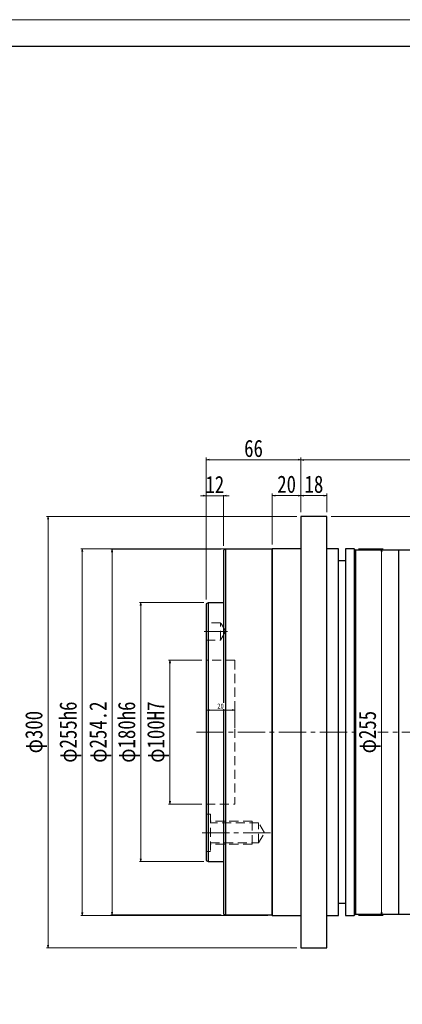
# Model space of a CAD drawing. Header units: millimetres. Extents: x 1631 to 3189, y 141 to 1242.
# Tile 3 of 4: x 2096 to 2362, y 557 to 1242. Entities that reach past the tile are written whole.
import ezdxf

# ---------------------------------------------------------------- set-up
doc = ezdxf.new("R2010")
doc.units = ezdxf.units.MM
doc.linetypes.add('CENTER2', pattern=[28.575, 19.05, -3.175, 3.175, -3.175])
doc.linetypes.add('DASHED2', pattern=[9.525, 6.35, -3.175])
for name, color, linetype, lineweight in [('中心线', 230, 'CENTER2', 18), ('图框_外框线', 7, 'Continuous', 18), ('虚线', 61, 'DASHED2', 18)]:
    doc.layers.add(name, color=color, linetype=linetype, lineweight=lineweight)
doc.layers.add('图框', color=5, linetype='Continuous')
doc.styles.add('宋体', font='txt', dxfattribs={"width": 0.8})
doc.dimstyles.new('A水平标注$0', dxfattribs={"dimtxt": 3.5, "dimasz": 2, "dimexe": 1.5, "dimexo": 3, "dimgap": 1.1, "dimtad": 1, "dimtoh": 1, "dimdec": 4, "dimdsep": 46, "dimtxsty": '宋体', "dimblk": 'OPEN', "dimcen": 3, "dimclrd": 3, "dimclre": 3, "dimclrt": 6, "dimadec": 0, "dimazin": 0, "dimtm": 1e-09, "dimtfac": 1, "dimtdec": 4, "dimtix": 1, "dimtmove": 0, "dimatfit": 3, "dimldrblk": 'OPEN', "dimfxl": 1, "dimtfill": 1, "dimtfillclr": 256, "dimlwd": 13, "dimlwe": 13, "dimarcsym": 0})
doc.dimstyles.new('D直径标注φ25', dxfattribs={"dimtxt": 3.5, "dimasz": 2, "dimexe": 1, "dimexo": 3, "dimtad": 1, "dimtoh": 1, "dimdec": 1, "dimdsep": 46, "dimtxsty": '宋体', "dimblk": 'OPEN', "dimcen": 3, "dimclrd": 3, "dimclre": 3, "dimclrt": 130, "dimadec": 0, "dimazin": 0, "dimtm": 1e-09, "dimtfac": 1, "dimtdec": 1, "dimtmove": 0, "dimatfit": 0, "dimldrblk": 'OPEN', "dimfxl": 1, "dimtfill": 1, "dimtfillclr": 256, "dimlwd": 13, "dimlwe": 13, "dimarcsym": 0})
pattern_1 = [(45, (882.236, -144.326), (-22.45064, 22.45064), [])]

# ---------------------------------------------------------------- blocks, each defined once
blk = doc.blocks.new('_Open')
at = {"color": 0, "linetype": 'ByBlock', "lineweight": -2}
for p, q in [((-1, 0.17), (0, 0)), ((-1, -0.17), (0, 0)), ((0, 0), (-1, 0))]:
    blk.add_line(p, q, dxfattribs=at)
blk = doc.blocks.new('*D11')
at = {"color": 3, "lineweight": 13}
for p, q in [((2222.32, 796.65), (2199.13, 796.65)), ((2200.13, 794.65), (2200.13, 698.65)), ((2222.32, 696.65), (2199.13, 696.65))]:
    blk.add_line(p, q, dxfattribs=at)
at = {"layer": 'Defpoints', "color": 0}
for p in [(2225.32, 796.65), (2200.13, 696.65), (2225.32, 696.65)]:
    blk.add_point(p, dxfattribs=at)
at = {"color": 3, "lineweight": 13, "xscale": 2, "yscale": 2, "zscale": 2}
for p, rotation in [((2200.13, 796.65), 90), ((2200.13, 696.65), 270)]:
    blk.add_blockref('_Open', p, dxfattribs=dict(at, rotation=rotation))
at = {"color": 130, "insert": (2191.86, 746.65), "char_height": 12, "attachment_point": 5, "rotation": 90, "style": '宋体', "bg_fill": 3, "box_fill_scale": 1.1, "bg_fill_color": 257, "bg_fill_transparency": 0}
blk.add_mtext('φ100H7', dxfattribs=at)
blk = doc.blocks.new('*D12')
at = {"color": 3, "lineweight": 13}
for p, q in [((2235.82, 873.75), (2158.91, 873.75)), ((2159.91, 621.55), (2159.91, 871.75)), ((2235.82, 619.55), (2158.91, 619.55))]:
    blk.add_line(p, q, dxfattribs=at)
at = {"layer": 'Defpoints', "color": 0}
for p in [(2159.91, 873.75), (2238.82, 873.75), (2238.82, 619.55)]:
    blk.add_point(p, dxfattribs=at)
at = {"color": 3, "lineweight": 13, "xscale": 2, "yscale": 2, "zscale": 2}
for p, rotation in [((2159.91, 873.75), 90), ((2159.91, 619.55), 270)]:
    blk.add_blockref('_Open', p, dxfattribs=dict(at, rotation=rotation))
at = {"color": 130, "insert": (2151.65, 746.65), "char_height": 12, "attachment_point": 5, "rotation": 90, "style": '宋体', "bg_fill": 3, "box_fill_scale": 1.1, "bg_fill_color": 257, "bg_fill_transparency": 0}
blk.add_mtext('φ254.2', dxfattribs=at)
blk = doc.blocks.new('*D13')
at = {"color": 3, "lineweight": 13}
for p, q in [((2268.32, 874.15), (2138.11, 874.15)), ((2139.11, 621.15), (2139.11, 872.15)), ((2268.32, 619.15), (2138.11, 619.15))]:
    blk.add_line(p, q, dxfattribs=at)
at = {"layer": 'Defpoints', "color": 0}
for p in [(2139.11, 874.15), (2271.32, 874.15), (2271.32, 619.15)]:
    blk.add_point(p, dxfattribs=at)
at = {"color": 3, "lineweight": 13, "xscale": 2, "yscale": 2, "zscale": 2}
for p, rotation in [((2139.11, 874.15), 90), ((2139.11, 619.15), 270)]:
    blk.add_blockref('_Open', p, dxfattribs=dict(at, rotation=rotation))
at = {"color": 130, "insert": (2130.84, 746.65), "char_height": 12, "attachment_point": 5, "rotation": 90, "style": '宋体', "bg_fill": 3, "box_fill_scale": 1.1, "bg_fill_color": 257, "bg_fill_transparency": 0}
blk.add_mtext('φ255h6', dxfattribs=at)
blk = doc.blocks.new('*D14')
at = {"color": 3, "lineweight": 13}
for p, q in [((2288.32, 896.65), (2114.27, 896.65)), ((2115.27, 894.65), (2115.27, 598.65)), ((2288.32, 596.65), (2114.27, 596.65))]:
    blk.add_line(p, q, dxfattribs=at)
at = {"layer": 'Defpoints', "color": 0}
for p in [(2291.32, 896.65), (2115.27, 596.65), (2291.32, 596.65)]:
    blk.add_point(p, dxfattribs=at)
at = {"color": 3, "lineweight": 13, "xscale": 2, "yscale": 2, "zscale": 2}
for p, rotation in [((2115.27, 896.65), 90), ((2115.27, 596.65), 270)]:
    blk.add_blockref('_Open', p, dxfattribs=dict(at, rotation=rotation))
at = {"color": 130, "insert": (2107.01, 746.65), "char_height": 12, "attachment_point": 5, "rotation": 90, "style": '宋体', "bg_fill": 3, "box_fill_scale": 1.1, "bg_fill_color": 257, "bg_fill_transparency": 0}
blk.add_mtext('φ300', dxfattribs=at)
blk = doc.blocks.new('*D15')
at = {"color": 3, "lineweight": 13}
for p, q in [((2223.82, 836.65), (2178.84, 836.65)), ((2179.84, 834.65), (2179.84, 658.65)), ((2223.82, 656.65), (2178.84, 656.65))]:
    blk.add_line(p, q, dxfattribs=at)
at = {"layer": 'Defpoints', "color": 0}
for p in [(2226.82, 836.65), (2179.84, 656.65), (2226.82, 656.65)]:
    blk.add_point(p, dxfattribs=at)
at = {"color": 3, "lineweight": 13, "xscale": 2, "yscale": 2, "zscale": 2}
for p, rotation in [((2179.84, 836.65), 90), ((2179.84, 656.65), 270)]:
    blk.add_blockref('_Open', p, dxfattribs=dict(at, rotation=rotation))
at = {"color": 130, "insert": (2171.57, 746.65), "char_height": 12, "attachment_point": 5, "rotation": 90, "style": '宋体', "bg_fill": 3, "box_fill_scale": 1.1, "bg_fill_color": 257, "bg_fill_transparency": 0}
blk.add_mtext('φ180h6', dxfattribs=at)
blk = doc.blocks.new('*D20')
at = {"color": 3, "lineweight": 13}
for p, q in [((2223.32, 910.96), (2221.32, 910.96)), ((2225.32, 838.78), (2225.32, 912.46)), ((2225.32, 910.96), (2237.32, 910.96)), ((2237.32, 876.25), (2237.32, 912.46)), ((2239.32, 910.96), (2241.32, 910.96))]:
    blk.add_line(p, q, dxfattribs=at)
at = {"layer": 'Defpoints', "color": 0}
for p in [(2237.32, 873.25), (2225.32, 835.78)]:
    blk.add_point(p, dxfattribs=at)
at = {"color": 3, "lineweight": 13, "xscale": 2, "yscale": 2, "zscale": 2}
blk.add_blockref('_Open', (2225.32, 910.96), dxfattribs=at)
at = {"color": 3, "lineweight": 13, "xscale": 2, "yscale": 2, "zscale": 2, "rotation": 180}
blk.add_blockref('_Open', (2237.32, 910.96), dxfattribs=at)
at = {"color": 6, "insert": (2231.32, 918.79), "char_height": 12, "attachment_point": 5, "style": '宋体', "bg_fill": 3, "box_fill_scale": 1.1, "bg_fill_color": 257, "bg_fill_transparency": 0}
blk.add_mtext('12', dxfattribs=at)
at = {"layer": 'Defpoints', "color": 0}
blk.add_point((2237.32, 910.96), dxfattribs=at)
blk = doc.blocks.new('*D21')
at = {"color": 3, "lineweight": 13}
for p, q in [((2271.32, 877.15), (2271.32, 912.57)), ((2273.32, 911.07), (2289.32, 911.07)), ((2291.32, 899.65), (2291.32, 912.57))]:
    blk.add_line(p, q, dxfattribs=at)
at = {"layer": 'Defpoints', "color": 0}
for p in [(2291.32, 896.65), (2271.32, 874.15)]:
    blk.add_point(p, dxfattribs=at)
at = {"color": 3, "lineweight": 13, "xscale": 2, "yscale": 2, "zscale": 2, "rotation": 180}
blk.add_blockref('_Open', (2271.32, 911.07), dxfattribs=at)
at = {"color": 3, "lineweight": 13, "xscale": 2, "yscale": 2, "zscale": 2}
blk.add_blockref('_Open', (2291.32, 911.07), dxfattribs=at)
at = {"color": 6, "insert": (2281.32, 918.93), "char_height": 12, "attachment_point": 5, "style": '宋体', "bg_fill": 3, "box_fill_scale": 1.1, "bg_fill_color": 257, "bg_fill_transparency": 0}
blk.add_mtext('20', dxfattribs=at)
at = {"layer": 'Defpoints', "color": 0}
blk.add_point((2291.32, 911.07), dxfattribs=at)
blk = doc.blocks.new('*D22')
at = {"color": 3, "lineweight": 13}
for p, q in [((2291.32, 899.65), (2291.32, 912.57)), ((2293.32, 911.07), (2307.32, 911.07)), ((2309.32, 899.65), (2309.32, 912.57))]:
    blk.add_line(p, q, dxfattribs=at)
at = {"layer": 'Defpoints', "color": 0}
for p in [(2291.32, 896.65), (2309.32, 896.65)]:
    blk.add_point(p, dxfattribs=at)
at = {"color": 3, "lineweight": 13, "xscale": 2, "yscale": 2, "zscale": 2, "rotation": 180}
blk.add_blockref('_Open', (2291.32, 911.07), dxfattribs=at)
at = {"color": 3, "lineweight": 13, "xscale": 2, "yscale": 2, "zscale": 2}
blk.add_blockref('_Open', (2309.32, 911.07), dxfattribs=at)
at = {"color": 6, "insert": (2300.32, 918.93), "char_height": 12, "attachment_point": 5, "style": '宋体', "bg_fill": 3, "box_fill_scale": 1.1, "bg_fill_color": 257, "bg_fill_transparency": 0}
blk.add_mtext('18', dxfattribs=at)
at = {"layer": 'Defpoints', "color": 0}
blk.add_point((2309.32, 911.07), dxfattribs=at)
blk = doc.blocks.new('*D23')
at = {"color": 3, "lineweight": 13}
for p, q in [((2225.32, 749.65), (2225.32, 763.44)), ((2227.32, 761.94), (2243.32, 761.94)), ((2245.32, 749.65), (2245.32, 763.44))]:
    blk.add_line(p, q, dxfattribs=at)
at = {"layer": 'Defpoints', "color": 0}
for p in [(2245.32, 761.94), (2225.32, 746.65), (2245.32, 746.65)]:
    blk.add_point(p, dxfattribs=at)
at = {"color": 3, "lineweight": 13, "xscale": 2, "yscale": 2, "zscale": 2, "rotation": 180}
blk.add_blockref('_Open', (2225.32, 761.94), dxfattribs=at)
at = {"color": 3, "lineweight": 13, "xscale": 2, "yscale": 2, "zscale": 2}
blk.add_blockref('_Open', (2245.32, 761.94), dxfattribs=at)
at = {"color": 6, "insert": (2235.32, 764.75), "char_height": 3.5, "attachment_point": 5, "style": '宋体', "bg_fill": 3, "box_fill_scale": 1.1, "bg_fill_color": 257, "bg_fill_transparency": 0}
blk.add_mtext('20', dxfattribs=at)
blk = doc.blocks.new('*D26')
at = {"color": 3, "lineweight": 13}
for p, q in [((2225.32, 838.78), (2225.32, 937.48)), ((2289.32, 935.98), (2227.32, 935.98)), ((2291.32, 899.65), (2291.32, 937.48))]:
    blk.add_line(p, q, dxfattribs=at)
at = {"layer": 'Defpoints', "color": 0}
for p in [(2225.32, 935.98), (2291.32, 896.65), (2225.32, 835.78)]:
    blk.add_point(p, dxfattribs=at)
at = {"color": 3, "lineweight": 13, "xscale": 2, "yscale": 2, "zscale": 2, "rotation": 180}
blk.add_blockref('_Open', (2225.32, 935.98), dxfattribs=at)
at = {"color": 3, "lineweight": 13, "xscale": 2, "yscale": 2, "zscale": 2}
blk.add_blockref('_Open', (2291.32, 935.98), dxfattribs=at)
at = {"color": 6, "insert": (2258.32, 943.85), "char_height": 12, "attachment_point": 5, "style": '宋体', "bg_fill": 3, "box_fill_scale": 1.1, "bg_fill_color": 257, "bg_fill_transparency": 0}
blk.add_mtext('66', dxfattribs=at)
blk = doc.blocks.new('*D27')
at = {"color": 3, "lineweight": 13}
for p, q in [((2291.32, 899.65), (2291.32, 937.4)), ((2293.32, 935.9), (2644.82, 935.9)), ((2646.82, 751.65), (2646.82, 937.4))]:
    blk.add_line(p, q, dxfattribs=at)
at = {"layer": 'Defpoints', "color": 0}
for p in [(2646.82, 935.9), (2291.32, 896.65), (2646.82, 748.65)]:
    blk.add_point(p, dxfattribs=at)
at = {"color": 3, "lineweight": 13, "xscale": 2, "yscale": 2, "zscale": 2, "rotation": 180}
blk.add_blockref('_Open', (2291.32, 935.9), dxfattribs=at)
at = {"color": 3, "lineweight": 13, "xscale": 2, "yscale": 2, "zscale": 2}
blk.add_blockref('_Open', (2646.82, 935.9), dxfattribs=at)
at = {"color": 6, "insert": (2469.07, 943.77), "char_height": 12, "attachment_point": 5, "style": '宋体', "bg_fill": 3, "box_fill_scale": 1.1, "bg_fill_color": 257, "bg_fill_transparency": 0}
blk.add_mtext('355.5', dxfattribs=at)
blk = doc.blocks.new('*D28')
at = {"color": 3, "lineweight": 13}
for p, q in [((2312.32, 896.65), (2719.39, 896.65)), ((2717.89, 562.15), (2717.89, 894.65)), ((2649.82, 560.15), (2719.39, 560.15))]:
    blk.add_line(p, q, dxfattribs=at)
at = {"layer": 'Defpoints', "color": 0}
for p in [(2309.32, 896.65), (2717.89, 896.65), (2646.82, 560.15)]:
    blk.add_point(p, dxfattribs=at)
at = {"color": 3, "lineweight": 13, "xscale": 2, "yscale": 2, "zscale": 2}
for p, rotation in [((2717.89, 896.65), 90), ((2717.89, 560.15), 270)]:
    blk.add_blockref('_Open', p, dxfattribs=dict(at, rotation=rotation))
at = {"color": 6, "insert": (2710.02, 728.4), "char_height": 12, "attachment_point": 5, "rotation": 90, "style": '宋体', "bg_fill": 3, "box_fill_scale": 1.1, "bg_fill_color": 257, "bg_fill_transparency": 0}
blk.add_mtext('336.5', dxfattribs=at)
blk = doc.blocks.new('*D29')
at = {"color": 3, "lineweight": 13}
for p, q in [((2331.32, 874.15), (2348.39, 874.15)), ((2347.39, 872.15), (2347.39, 621.15)), ((2331.32, 619.15), (2348.39, 619.15))]:
    blk.add_line(p, q, dxfattribs=at)
at = {"layer": 'Defpoints', "color": 0}
for p in [(2328.32, 874.15), (2328.32, 619.15), (2347.39, 619.15)]:
    blk.add_point(p, dxfattribs=at)
at = {"color": 3, "lineweight": 13, "xscale": 2, "yscale": 2, "zscale": 2}
for p, rotation in [((2347.39, 874.15), 90), ((2347.39, 619.15), 270)]:
    blk.add_blockref('_Open', p, dxfattribs=dict(at, rotation=rotation))
at = {"color": 130, "insert": (2339.12, 746.65), "char_height": 12, "attachment_point": 5, "rotation": 90, "style": '宋体', "bg_fill": 3, "box_fill_scale": 1.1, "bg_fill_color": 257, "bg_fill_transparency": 0}
blk.add_mtext('φ255', dxfattribs=at)

msp = doc.modelspace()

# ---------------------------------------------------------------- hatches: boundary and pattern name
at = {"layer": '图框', "linetype": 'Continuous', "lineweight": 18}
h = msp.add_hatch(dxfattribs=at)
h.set_pattern_fill('ANSI31', color=256, scale=10, style=0)
h.set_pattern_definition(pattern_1)
edge = h.paths.add_edge_path(flags=0)
edge.add_arc((2147.30094, 1099.80575), 1.2, -180, 2.38801546, ccw=False)
edge.add_line((2146.10094, 1099.80575), (2141.19937, 1099.80575))
edge.add_line((2141.19937, 1099.80575), (2141.19937, 1087.36903))
edge.add_line((2141.19937, 1087.36903), (2151.19937, 1086.49414))
edge.add_line((2151.19937, 1086.49414), (2151.19937, 1082.92271))
edge.add_line((2151.19937, 1082.92271), (2149.69937, 1081.9486))
edge.add_line((2149.69937, 1081.9486), (2139.94937, 1081.9486))
edge.add_line((2139.94937, 1081.9486), (2136.19937, 1084.11367))
edge.add_line((2136.19937, 1084.11367), (2136.19937, 1104.34541))
edge.add_line((2136.19937, 1104.34541), (2146.77229, 1105.6436))
edge.add_line((2146.77229, 1105.6436), (2146.88053, 1105.8986))
edge.add_line((2146.88053, 1105.8986), (2148.24753, 1106.92871))
edge.add_arc((2148.30771, 1106.84885), 0.1, 45, 127, ccw=False)
edge.add_line((2148.37842, 1106.91956), (2149.69937, 1105.5986))
edge.add_line((2149.69937, 1105.5986), (2149.69937, 1099.88075))
edge.add_spline(control_points=[(2149.69937, 1099.88075), (2149.69937, 1099.86803), (2149.69897, 1099.85531), (2149.69816, 1099.84262), (2149.69389, 1099.7756), (2149.678, 1099.70839), (2149.65179, 1099.64656), (2149.62558, 1099.58474), (2149.58833, 1099.52658), (2149.54313, 1099.47691), (2149.49793, 1099.42725), (2149.44354, 1099.3847), (2149.38444, 1099.35279), (2149.32535, 1099.32089), (2149.25994, 1099.29874), (2149.19362, 1099.28819), (2149.1273, 1099.27765), (2149.05824, 1099.2784), (2148.99217, 1099.2904), (2148.92609, 1099.3024), (2148.86118, 1099.32597), (2148.8028, 1099.35917), (2148.74443, 1099.39236), (2148.69098, 1099.43609), (2148.64688, 1099.48673), (2148.60278, 1099.53738), (2148.56681, 1099.59634), (2148.54196, 1099.65872), (2148.51711, 1099.72111), (2148.50269, 1099.78865), (2148.4999, 1099.85575)], knot_values=[0, 0, 0, 0, 0.000038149, 0.000038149, 0.000038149, 0.000242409, 0.000242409, 0.000242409, 0.000446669, 0.000446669, 0.000446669, 0.00065093, 0.00065093, 0.00065093, 0.00085519, 0.00085519, 0.00085519, 0.00105945, 0.00105945, 0.00105945, 0.00126371, 0.00126371, 0.00126371, 0.00146797, 0.00146797, 0.00146797, 0.00167223, 0.00167223, 0.00167223, 0.001876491, 0.001876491, 0.001876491, 0.001876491], weights=[1, 1, 1, 1, 1, 1, 1, 1, 1, 1, 1, 1, 1, 1, 1, 1, 1, 1, 1, 1, 1, 1, 1, 1, 1, 1, 1, 1, 1, 1, 1], degree=3, periodic=0)
h = msp.add_hatch(dxfattribs=at)
h.set_pattern_fill('ANSI31', color=256, scale=10, style=0)
h.set_pattern_definition(pattern_1)
h.paths.add_polyline_path([(2208.19937, 1046.9486), (2190.19937, 1046.9486), (2190.19937, 1050.1986), (2208.19937, 1050.1986)], flags=0)

# ---------------------------------------------------------------- linework, layer by layer
at = {"color": 7, "linetype": 'Continuous', "lineweight": 25}
for p, q in [((2309.32338, 896.64972), (2291.32338, 896.64972)), ((2291.32338, 896.64972), (2291.32338, 746.64971)), ((2309.32338, 746.64971), (2309.32338, 896.64972)), ((2238.82338, 873.74972), (2237.32338, 873.24971)), ((2237.32338, 873.24971), (2237.32338, 620.04971)), ((2270.92338, 873.74972), (2238.82338, 873.74972)), ((2238.82338, 873.74972), (2238.82338, 746.64971)), ((2271.32338, 874.14971), (2270.92338, 873.74972)), ((2270.92338, 873.74972), (2270.92338, 619.5497)), ((2291.32338, 874.14971), (2271.32338, 874.14971)), ((2271.32338, 874.14971), (2271.32338, 746.64971)), ((2317.32338, 874.14971), (2309.32338, 874.14971)), ((2317.32338, 746.64971), (2317.32338, 874.14971)), ((2328.32338, 874.14971), (2322.32338, 874.14971)), ((2322.32338, 874.14971), (2322.32338, 746.64971)), ((2329.32338, 873.14971), (2328.32338, 874.14971)), ((2328.32338, 874.14971), (2328.32338, 746.64971)), ((2359.32338, 873.14971), (2329.32338, 873.14971)), ((2329.32338, 873.14971), (2329.32338, 746.64971)), ((2389.32338, 873.14971), (2359.32338, 873.14971)), ((2359.32338, 620.14971), (2359.32338, 873.14971)), ((2359.32338, 746.64971), (2359.32338, 873.14971)), ((2322.32338, 865.64971), (2317.32338, 865.64971)), ((2226.82339, 836.64971), (2225.32338, 835.78369)), ((2225.32338, 835.78369), (2225.32338, 657.51573)), ((2237.32338, 836.64971), (2226.82339, 836.64971)), ((2226.82339, 836.64971), (2226.82339, 656.64971)), ((2238.82338, 746.64971), (2238.82338, 619.5497)), ((2271.32338, 746.64971), (2271.32338, 619.14971)), ((2291.32338, 746.64971), (2291.32338, 596.6497)), ((2309.32338, 596.6497), (2309.32338, 746.64971)), ((2317.32338, 619.14971), (2317.32338, 746.64971)), ((2322.32338, 746.64971), (2322.32338, 619.14971)), ((2328.32338, 746.64971), (2328.32338, 619.14971)), ((2329.32338, 746.64971), (2329.32338, 620.14971)), ((2359.32338, 620.14971), (2359.32338, 746.64971)), ((2225.32338, 657.51573), (2226.82339, 656.64971)), ((2226.82339, 656.64971), (2237.32338, 656.64971)), ((2317.32338, 627.64971), (2322.32338, 627.64971)), ((2237.32338, 620.04971), (2238.82338, 619.5497)), ((2238.82338, 619.5497), (2270.92338, 619.5497)), ((2270.92338, 619.5497), (2271.32338, 619.14971)), ((2271.32338, 619.14971), (2291.32338, 619.14971)), ((2309.32338, 619.14971), (2317.32338, 619.14971)), ((2322.32338, 619.14971), (2328.32338, 619.14971)), ((2328.32338, 619.14971), (2329.32338, 620.14971)), ((2329.32338, 620.14971), (2359.32338, 620.14971)), ((2359.32338, 620.14971), (2389.32338, 620.14971)), ((2291.32338, 596.6497), (2309.32338, 596.6497))]:
    msp.add_line(p, q, dxfattribs=at)
at = {"layer": '中心线'}
for p, q in [((2240.28906, 816.64971), (2223.96286, 816.64971)), ((2218.69338, 746.64971), (2556.82338, 746.64971)), ((2270.10001, 676.64971), (2221.25277, 676.64971))]:
    msp.add_line(p, q, dxfattribs=at)
at = {"layer": '图框_外框线', "color": 3}
msp.add_lwpolyline([(1631.11947, 140.53835), (3188.64675, 140.53835), (3188.64675, 1241.93264), (1631.11947, 1241.93264)], close=True, dxfattribs=at)
at = {"layer": '图框_外框线', "color": 3, "lineweight": 25}
msp.add_lwpolyline([(1723.82942, 159.08034), (3170.10476, 159.08034), (3170.10476, 1223.39065), (1723.82942, 1223.39065)], close=True, dxfattribs=at)
at = {"layer": '虚线'}
for p, q in [((2235.32338, 822.64971), (2225.32338, 822.64971)), ((2238.92855, 816.64971), (2235.32338, 822.64971)), ((2235.32338, 810.64971), (2235.32338, 822.64971)), ((2235.32338, 810.64971), (2238.92855, 816.64971)), ((2225.32338, 810.64971), (2235.32338, 810.64971)), ((2245.32338, 796.64971), (2225.32338, 796.64971)), ((2245.32338, 796.64971), (2245.32338, 696.64971)), ((2225.32338, 696.64971), (2245.32338, 696.64971)), ((2228.32338, 689.64971), (2225.32338, 689.64971)), ((2228.32338, 689.64971), (2228.32338, 663.64971)), ((2257.32338, 684.64971), (2228.32338, 684.64971)), ((2257.32338, 684.64971), (2257.32338, 668.64971)), ((2261.82338, 683.64971), (2228.32338, 683.64971)), ((2266.02941, 676.64971), (2261.82338, 683.64971)), ((2261.82338, 669.64971), (2261.82338, 683.64971)), ((2261.82338, 669.64971), (2266.02941, 676.64971)), ((2228.32338, 669.64971), (2261.82338, 669.64971)), ((2257.32338, 668.64971), (2228.32338, 668.64971)), ((2225.32338, 663.64971), (2228.32338, 663.64971))]:
    msp.add_line(p, q, dxfattribs=at)

# ---------------------------------------------------------------- next in the draw order: dimensions: what is measured, and where the dimension line sits
dim = msp.add_linear_dim(base=(2200.12765, 696.64971), p1=(2225.32338, 796.64971), p2=(2225.32338, 696.64971), angle=90, text='φ<>H7', dimstyle='D直径标注φ25', override={"dimtxt": 12, "dimgap": 2, "dimtad": 1, "dimjust": 0, "dimdec": 1, "dimlfac": 1, "dimpost": '<>', "dimse1": 0, "dimse2": 0, "dimsd1": 0, "dimsd2": 0, "dimtofl": 1, "dimtvp": 0.1})
dim.commit()
dim.dimension.update_dxf_attribs({"geometry": '*D11', "text_midpoint": (2191.85949, 746.64971)})

# ---------------------------------------------------------------- next in the draw order: dimensions: what is measured, and where the dimension line sits
dim = msp.add_linear_dim(base=(2159.91319, 873.74972), p1=(2238.82338, 619.5497), p2=(2238.82338, 873.74972), angle=90, dimstyle='D直径标注φ25', override={"dimtxt": 12, "dimgap": 2, "dimpost": 'φ<>'})
dim.commit()
dim.dimension.update_dxf_attribs({"geometry": '*D12', "text_midpoint": (2159.91319, 746.64971), "dimtype": 160})

# ---------------------------------------------------------------- next in the draw order: dimensions: what is measured, and where the dimension line sits
dim = msp.add_linear_dim(base=(2139.11125, 874.14971), p1=(2271.32338, 619.14971), p2=(2271.32338, 874.14971), angle=90, text='φ<>h6', dimstyle='D直径标注φ25', override={"dimtxt": 12, "dimgap": 2, "dimtad": 1, "dimjust": 0, "dimdec": 1, "dimlfac": 1, "dimpost": '<>', "dimse1": 0, "dimse2": 0, "dimsd1": 0, "dimsd2": 0, "dimtofl": 1, "dimtvp": 0.1})
dim.commit()
dim.dimension.update_dxf_attribs({"geometry": '*D13', "text_midpoint": (2139.11125, 746.64971), "dimtype": 160})

# ---------------------------------------------------------------- next in the draw order: dimensions: what is measured, and where the dimension line sits
dim = msp.add_linear_dim(base=(2115.27496, 596.6497), p1=(2291.32338, 896.64972), p2=(2291.32338, 596.6497), angle=90, dimstyle='D直径标注φ25', override={"dimtxt": 12, "dimgap": 2, "dimpost": 'φ<>'})
dim.commit()
dim.dimension.update_dxf_attribs({"geometry": '*D14', "text_midpoint": (2115.27496, 746.64971), "dimtype": 160})

# ---------------------------------------------------------------- next in the draw order: dimensions: what is measured, and where the dimension line sits
dim = msp.add_linear_dim(base=(2291.32338, 911.06891), p1=(2271.32338, 874.14971), p2=(2291.32338, 896.64972), dimstyle='A水平标注$0', override={"dimtxt": 12, "dimgap": 2})
dim.commit()
dim.dimension.update_dxf_attribs({"geometry": '*D21', "text_midpoint": (2281.32338, 918.93483)})
dim = msp.add_linear_dim(base=(2179.84247, 656.64971), p1=(2226.82339, 836.64971), p2=(2226.82339, 656.64971), angle=90, text='φ<>h6', dimstyle='D直径标注φ25', override={"dimtxt": 12, "dimgap": 2, "dimtad": 1, "dimjust": 0, "dimdec": 1, "dimlfac": 1, "dimpost": '<>', "dimse1": 0, "dimse2": 0, "dimsd1": 0, "dimsd2": 0, "dimtofl": 1, "dimtvp": 0.1})
dim.commit()
dim.dimension.update_dxf_attribs({"geometry": '*D15', "text_midpoint": (2171.57431, 746.64971)})

# ---------------------------------------------------------------- next in the draw order: dimensions: what is measured, and where the dimension line sits
for base, p1, p2, picture, middle in [((2237.32338, 910.9586), (2225.32338, 835.78369), (2237.32338, 873.24971), '*D20', (2231.32338, 918.791)), ((2309.32338, 911.06891), (2291.32338, 896.64972), (2309.32338, 896.64972), '*D22', (2300.32338, 918.93483))]:
    dim = msp.add_linear_dim(base=base, p1=p1, p2=p2, dimstyle='A水平标注$0', override={"dimtxt": 12, "dimgap": 2})
    dim.commit()
    dim.dimension.update_dxf_attribs({"geometry": picture, "text_midpoint": middle})
dim = msp.add_linear_dim(base=(2245.32338, 761.94001), p1=(2225.32338, 746.64971), p2=(2245.32338, 746.64971), dimstyle='A水平标注$0')
dim.commit()
dim.dimension.update_dxf_attribs({"geometry": '*D23', "text_midpoint": (2235.32338, 764.7509)})

# ---------------------------------------------------------------- next in the draw order: dimensions: what is measured, and where the dimension line sits
dim = msp.add_linear_dim(base=(2225.32338, 935.98246), p1=(2291.32338, 896.64972), p2=(2225.32338, 835.78369), dimstyle='A水平标注$0', override={"dimtxt": 12, "dimgap": 2})
dim.commit()
dim.dimension.update_dxf_attribs({"geometry": '*D26', "text_midpoint": (2258.32338, 943.84838)})

# ---------------------------------------------------------------- next in the draw order: dimensions: what is measured, and where the dimension line sits
dim = msp.add_linear_dim(base=(2646.82337, 935.89922), p1=(2291.32338, 896.64972), p2=(2646.82337, 748.64971), dimstyle='A水平标注$0', override={"dimtxt": 12, "dimgap": 2})
dim.commit()
dim.dimension.update_dxf_attribs({"geometry": '*D27', "text_midpoint": (2469.07338, 943.76514)})

# ---------------------------------------------------------------- next in the draw order: dimensions: what is measured, and where the dimension line sits
dim = msp.add_linear_dim(base=(2717.88885, 896.64972), p1=(2646.82339, 560.14971), p2=(2309.32338, 896.64972), angle=90, dimstyle='A水平标注$0', override={"dimtxt": 12, "dimgap": 2})
dim.commit()
dim.dimension.update_dxf_attribs({"geometry": '*D28', "text_midpoint": (2710.02293, 728.39971)})

# ---------------------------------------------------------------- next in the draw order: dimensions: what is measured, and where the dimension line sits
dim = msp.add_linear_dim(base=(2347.39007, 619.14971), p1=(2328.32338, 874.14971), p2=(2328.32338, 619.14971), angle=90, dimstyle='D直径标注φ25', override={"dimtxt": 12, "dimgap": 2, "dimpost": 'φ<>'})
dim.commit()
dim.dimension.update_dxf_attribs({"geometry": '*D29', "text_midpoint": (2339.12191, 746.64971)})

doc.saveas('drawing.dxf')
